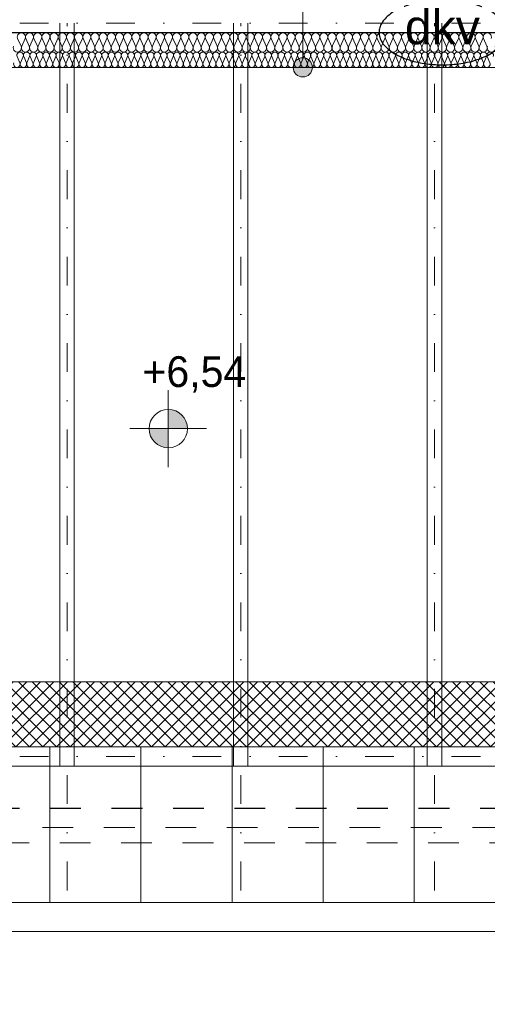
# Model space of a CAD drawing. Extents: x -440864 to -355682, y 13652 to 155872.
# Tile 135 of 179: x -425764 to -423327, y 90054 to 95184. Entities that reach past the tile are written whole.
import ezdxf
from ezdxf.lldxf.tags import DXFTag

# ---------------------------------------------------------------- set-up
doc = ezdxf.new("R2010")
doc.units = 0
doc.header["$MEASUREMENT"] = 0
doc.linetypes.add('Dot & Dashed', pattern=[450, 150, -150, 0, -150])
doc.linetypes.add('Przerywana', pattern=[320, 160, -160])
for name, color, linetype in [('#podkład', 252, 'Continuous'), ('Arch ocieplenie', 252, 'Continuous'), ('Arch opisy', 252, 'Continuous'), ('INWENT RZĘDNE', 252, 'Continuous'), ('IS_Grafika', 7, 'SOLID'), ('IS_Opisy_działek_Therm', 7, 'SOLID')]:
    doc.layers.add(name, color=color, linetype=linetype)
for name, color, linetype, lineweight in [('Arch dachowki_Nr_Pióra__81', 252, 'Continuous', 9), ('Arch ocieplenie_Nr_Pióra__44', 252, 'Continuous', 13), ('Arch opisy_Nr_Pióra__21', 252, 'Continuous', 9), ('Arch wykończenie_Nr_Pióra__3', 252, 'Continuous', 18), ('arch wypelnienia_Nr_Pióra__2', 252, 'Continuous', 13), ('INWENT DACH_Nr_Pióra__21', 252, 'Continuous', 9), ('INWENT KONST. DREWNIANA_Nr_Pióra__2', 252, 'Continuous', 13), ('INWENT KONST. DREWNIANA_Nr_Pióra__21', 252, 'Continuous', 9), ('INWENT RURY SPUSTOWE_Nr_Pióra__21', 252, 'Continuous', 9), ('INWENT RZĘDNE_Nr_Pióra__21', 252, 'Continuous', 9), ('INWENT.ŚCIANY_Nr_Pióra__1', 252, 'Continuous', 25), ('INWENT.ŚCIANY_Nr_Pióra__2', 252, 'Continuous', 13)]:
    doc.layers.add(name, color=color, linetype=linetype, lineweight=lineweight)
doc.styles.add('GENERATED_STYLE_2', font='txt')
doc.styles.get("Standard").update_dxf_attribs({"font": 'arial.ttf', "width": 0.8, "bigfont": 'BIGFONT.SHX'})
tags = doc.linetypes.add('SOLID', pattern=[10, 10, 0]).pattern_tags.tags
tags[6:7] = [DXFTag(74, 4), DXFTag(75, 0), DXFTag(340, '0'), DXFTag(46, 0.0), DXFTag(50, 0.0), DXFTag(44, 0.0), DXFTag(45, 0.0)]
tags[4:5] = [DXFTag(74, 4), DXFTag(75, 0), DXFTag(340, '0'), DXFTag(46, 0.0), DXFTag(50, 0.0), DXFTag(44, 0.0), DXFTag(45, 0.0)]

# ---------------------------------------------------------------- blocks, each defined once
blk = doc.blocks.new('Izolacja cieplna 14_225', base_point=(-429844.9, 96852.6))
at = {"layer": 'Arch ocieplenie_Nr_Pióra__44', "linetype": 'Continuous'}
for p, q in [((-425777.5, 96828.8), (-425763.3, 96796.4)), ((-425760.5, 96796.4), (-425746.3, 96828.8)), ((-425743.4, 96828.8), (-425729.3, 96796.4)), ((-425726.4, 96796.4), (-425712.3, 96828.8)), ((-425709.4, 96828.8), (-425695.3, 96796.4)), ((-425692.4, 96796.4), (-425678.2, 96828.8)), ((-425675.4, 96828.8), (-425661.2, 96796.4)), ((-425658.4, 96796.4), (-425644.2, 96828.8)), ((-425641.4, 96828.8), (-425627.2, 96796.4)), ((-425624.3, 96796.4), (-425610.2, 96828.8)), ((-425607.3, 96828.8), (-425593.2, 96796.4)), ((-425590.3, 96796.4), (-425576.2, 96828.8)), ((-425573.3, 96828.8), (-425559.2, 96796.4)), ((-425556.3, 96796.4), (-425542.1, 96828.8)), ((-425539.3, 96828.8), (-425525.1, 96796.4)), ((-425522.3, 96796.4), (-425508.1, 96828.8)), ((-425505.3, 96828.8), (-425491.1, 96796.4)), ((-425488.2, 96796.4), (-425474.1, 96828.8)), ((-425471.2, 96828.8), (-425457.1, 96796.4)), ((-425454.2, 96796.4), (-425440.1, 96828.8)), ((-425437.2, 96828.8), (-425423.1, 96796.4)), ((-425420.2, 96796.4), (-425406, 96828.8)), ((-425403.2, 96828.8), (-425389, 96796.4)), ((-425386.2, 96796.4), (-425372, 96828.8)), ((-425369.2, 96828.8), (-425355, 96796.4)), ((-425352.1, 96796.4), (-425338, 96828.8)), ((-425335.1, 96828.8), (-425321, 96796.4)), ((-425318.1, 96796.4), (-425304, 96828.8)), ((-425301.1, 96828.8), (-425287, 96796.4)), ((-425284.1, 96796.4), (-425269.9, 96828.8)), ((-425267.1, 96828.8), (-425252.9, 96796.4)), ((-425250.1, 96796.4), (-425235.9, 96828.8)), ((-425233.1, 96828.8), (-425218.9, 96796.4)), ((-425216, 96796.4), (-425201.9, 96828.8)), ((-425199, 96828.8), (-425184.9, 96796.4)), ((-425182, 96796.4), (-425167.9, 96828.8)), ((-425165, 96828.8), (-425150.8, 96796.4)), ((-425148, 96796.4), (-425133.8, 96828.8)), ((-425131, 96828.8), (-425116.8, 96796.4)), ((-425114, 96796.4), (-425099.8, 96828.8)), ((-425097, 96828.8), (-425082.8, 96796.4)), ((-425079.9, 96796.4), (-425065.8, 96828.8)), ((-425062.9, 96828.8), (-425048.8, 96796.4)), ((-425045.9, 96796.4), (-425031.8, 96828.8)), ((-425028.9, 96828.8), (-425014.7, 96796.4)), ((-425011.9, 96796.4), (-424997.7, 96828.8)), ((-424994.9, 96828.8), (-424980.7, 96796.4)), ((-424977.9, 96796.4), (-424963.7, 96828.8)), ((-424960.9, 96828.8), (-424946.7, 96796.4)), ((-424943.8, 96796.4), (-424929.7, 96828.8)), ((-424926.8, 96828.8), (-424912.7, 96796.4)), ((-424909.8, 96796.4), (-424895.7, 96828.8)), ((-424892.8, 96828.8), (-424878.6, 96796.4)), ((-424875.8, 96796.4), (-424861.6, 96828.8)), ((-424858.8, 96828.8), (-424844.6, 96796.4)), ((-424841.8, 96796.4), (-424827.6, 96828.8)), ((-424824.7, 96828.8), (-424810.6, 96796.4)), ((-424807.7, 96796.4), (-424793.6, 96828.8)), ((-424790.7, 96828.8), (-424776.6, 96796.4)), ((-424773.7, 96796.4), (-424759.6, 96828.8)), ((-424756.7, 96828.8), (-424742.5, 96796.4)), ((-424739.7, 96796.4), (-424725.5, 96828.8)), ((-424722.7, 96828.8), (-424708.5, 96796.4)), ((-424705.7, 96796.4), (-424691.5, 96828.8)), ((-424688.6, 96828.8), (-424674.5, 96796.4)), ((-424671.6, 96796.4), (-424657.5, 96828.8)), ((-424654.6, 96828.8), (-424640.5, 96796.4)), ((-424637.6, 96796.4), (-424623.5, 96828.8)), ((-424620.6, 96828.8), (-424606.4, 96796.4)), ((-424603.6, 96796.4), (-424589.4, 96828.8)), ((-424586.6, 96828.8), (-424572.4, 96796.4)), ((-424569.6, 96796.4), (-424555.4, 96828.8)), ((-424552.5, 96828.8), (-424538.4, 96796.4)), ((-424535.5, 96796.4), (-424521.4, 96828.8)), ((-424518.5, 96828.8), (-424504.4, 96796.4)), ((-424501.5, 96796.4), (-424487.4, 96828.8)), ((-424484.5, 96828.8), (-424470.3, 96796.4)), ((-424467.5, 96796.4), (-424453.3, 96828.8)), ((-424450.5, 96828.8), (-424436.3, 96796.4)), ((-424433.5, 96796.4), (-424419.3, 96828.8)), ((-424416.4, 96828.8), (-424402.3, 96796.4)), ((-424399.4, 96796.4), (-424385.3, 96828.8)), ((-424382.4, 96828.8), (-424368.3, 96796.4)), ((-424365.4, 96796.4), (-424351.2, 96828.8)), ((-424348.4, 96828.8), (-424334.2, 96796.4)), ((-424331.4, 96796.4), (-424317.2, 96828.8)), ((-424314.4, 96828.8), (-424300.2, 96796.4)), ((-424297.4, 96796.4), (-424283.2, 96828.8)), ((-424280.3, 96828.8), (-424266.2, 96796.4)), ((-424263.3, 96796.4), (-424249.2, 96828.8)), ((-424246.3, 96828.8), (-424232.2, 96796.4)), ((-424229.3, 96796.4), (-424215.1, 96828.8)), ((-424212.3, 96828.8), (-424198.1, 96796.4)), ((-424195.3, 96796.4), (-424181.1, 96828.8)), ((-424178.3, 96828.8), (-424164.1, 96796.4)), ((-424161.2, 96796.4), (-424147.1, 96828.8)), ((-424144.2, 96828.8), (-424130.1, 96796.4)), ((-424127.2, 96796.4), (-424113.1, 96828.8)), ((-424110.2, 96828.8), (-424096.1, 96796.4)), ((-424093.2, 96796.4), (-424079, 96828.8)), ((-424076.2, 96828.8), (-424062, 96796.4)), ((-424059.2, 96796.4), (-424045, 96828.8)), ((-424042.2, 96828.8), (-424028, 96796.4)), ((-424025.1, 96796.4), (-424011, 96828.8)), ((-424008.1, 96828.8), (-423994, 96796.4)), ((-423991.1, 96796.4), (-423977, 96828.8)), ((-423974.1, 96828.8), (-423960, 96796.4)), ((-423957.1, 96796.4), (-423942.9, 96828.8)), ((-423940.1, 96828.8), (-423925.9, 96796.4)), ((-423923.1, 96796.4), (-423908.9, 96828.8)), ((-423906.1, 96828.8), (-423891.9, 96796.4)), ((-423889, 96796.4), (-423874.9, 96828.8)), ((-423872, 96828.8), (-423857.9, 96796.4)), ((-423855, 96796.4), (-423840.9, 96828.8)), ((-423838, 96828.8), (-423823.9, 96796.4)), ((-423821, 96796.4), (-423806.8, 96828.8)), ((-423804, 96828.8), (-423789.8, 96796.4)), ((-423787, 96796.4), (-423772.8, 96828.8)), ((-423770, 96828.8), (-423755.8, 96796.4)), ((-423752.9, 96796.4), (-423738.8, 96828.8)), ((-423735.9, 96828.8), (-423721.8, 96796.4)), ((-423718.9, 96796.4), (-423704.8, 96828.8)), ((-423701.9, 96828.8), (-423687.8, 96796.4)), ((-423684.9, 96796.4), (-423670.7, 96828.8)), ((-423667.9, 96828.8), (-423653.7, 96796.4)), ((-423650.9, 96796.4), (-423636.7, 96828.8)), ((-423633.9, 96828.8), (-423619.7, 96796.4)), ((-423616.8, 96796.4), (-423602.7, 96828.8)), ((-423599.8, 96828.8), (-423585.7, 96796.4)), ((-423582.8, 96796.4), (-423568.7, 96828.8)), ((-423565.8, 96828.8), (-423551.6, 96796.4)), ((-423548.8, 96796.4), (-423534.6, 96828.8)), ((-423531.8, 96828.8), (-423517.6, 96796.4)), ((-423514.8, 96796.4), (-423500.6, 96828.8)), ((-423497.8, 96828.8), (-423483.6, 96796.4)), ((-423480.7, 96796.4), (-423466.6, 96828.8)), ((-423463.7, 96828.8), (-423449.6, 96796.4)), ((-423446.7, 96796.4), (-423432.6, 96828.8)), ((-423429.7, 96828.8), (-423415.5, 96796.4)), ((-423412.7, 96796.4), (-423398.5, 96828.8)), ((-423395.7, 96828.8), (-423381.5, 96796.4)), ((-423378.7, 96796.4), (-423364.5, 96828.8)), ((-423361.6, 96828.8), (-423347.5, 96796.4)), ((-423344.6, 96796.4), (-423330.5, 96828.8)), ((-423327.6, 96828.8), (-423313.5, 96796.4))]:
    blk.add_line(p, q, dxfattribs=at)
for centre, start_param, end_param in [((-425761.9, 96835.6), 4.299595, 8.266774), ((-425727.9, 96835.6), 4.299595, 8.266774), ((-425693.8, 96835.6), 4.299595, 8.266774), ((-425659.8, 96835.6), 4.299595, 8.266774), ((-425625.8, 96835.6), 4.299595, 8.266774), ((-425591.8, 96835.6), 4.299595, 8.266774), ((-425557.7, 96835.6), 4.299595, 8.266774), ((-425523.7, 96835.6), 4.299595, 8.266774), ((-425489.7, 96835.6), 4.299595, 8.266774), ((-425455.7, 96835.6), 4.299595, 8.266774), ((-425421.6, 96835.6), 4.299595, 8.266774), ((-425387.6, 96835.6), 4.299595, 8.266774), ((-425353.6, 96835.6), 4.299595, 8.266774), ((-425319.5, 96835.6), 4.299595, 8.266774), ((-425285.5, 96835.6), 4.299595, 8.266774), ((-425251.5, 96835.6), 4.299595, 8.266774), ((-425217.5, 96835.6), 4.299595, 8.266774), ((-425183.4, 96835.6), 4.299595, 8.266774), ((-425149.4, 96835.6), 4.299595, 8.266774), ((-425115.4, 96835.6), 4.299595, 8.266774), ((-425081.4, 96835.6), 4.299595, 8.266774), ((-425047.3, 96835.6), 4.299595, 8.266774), ((-425013.3, 96835.6), 4.299595, 8.266774), ((-424979.3, 96835.6), 4.299595, 8.266774), ((-424945.3, 96835.6), 4.299595, 8.266774), ((-424911.2, 96835.6), 4.299595, 8.266774), ((-424877.2, 96835.6), 4.299595, 8.266774), ((-424843.2, 96835.6), 4.299595, 8.266774), ((-424809.2, 96835.6), 4.299595, 8.266774), ((-424775.1, 96835.6), 4.299595, 8.266774), ((-424741.1, 96835.6), 4.299595, 8.266774), ((-424707.1, 96835.6), 4.299595, 8.266774), ((-424673.1, 96835.6), 4.299595, 8.266774), ((-424639, 96835.6), 4.299595, 8.266774), ((-424605, 96835.6), 4.299595, 8.266774), ((-424571, 96835.6), 4.299595, 8.266774), ((-424537, 96835.6), 4.299595, 8.266774), ((-424502.9, 96835.6), 4.299595, 8.266774), ((-424468.9, 96835.6), 4.299595, 8.266774), ((-424434.9, 96835.6), 4.299595, 8.266774), ((-424400.9, 96835.6), 4.299595, 8.266774), ((-424366.8, 96835.6), 4.299595, 8.266774), ((-424332.8, 96835.6), 4.299595, 8.266774), ((-424298.8, 96835.6), 4.299595, 8.266774), ((-424264.8, 96835.6), 4.299595, 8.266774), ((-424230.7, 96835.6), 4.299595, 8.266774), ((-424196.7, 96835.6), 4.299595, 8.266774), ((-424162.7, 96835.6), 4.299595, 8.266774), ((-424128.7, 96835.6), 4.299595, 8.266774), ((-424094.6, 96835.6), 4.299595, 8.266774), ((-424060.6, 96835.6), 4.299595, 8.266774), ((-424026.6, 96835.6), 4.299595, 8.266774), ((-423992.6, 96835.6), 4.299595, 8.266774), ((-423958.5, 96835.6), 4.299595, 8.266774), ((-423924.5, 96835.6), 4.299595, 8.266774), ((-423890.5, 96835.6), 4.299595, 8.266774), ((-423856.4, 96835.6), 4.299595, 8.266774), ((-423822.4, 96835.6), 4.299595, 8.266774), ((-423788.4, 96835.6), 4.299595, 8.266774), ((-423754.4, 96835.6), 4.299595, 8.266774), ((-423720.3, 96835.6), 4.299595, 8.266774), ((-423686.3, 96835.6), 4.299595, 8.266774), ((-423652.3, 96835.6), 4.299595, 8.266774), ((-423618.3, 96835.6), 4.299595, 8.266774), ((-423584.2, 96835.6), 4.299595, 8.266774), ((-423550.2, 96835.6), 4.299595, 8.266774), ((-423516.2, 96835.6), 4.299595, 8.266774), ((-423482.2, 96835.6), 4.299595, 8.266774), ((-423448.1, 96835.6), 4.299595, 8.266774), ((-423414.1, 96835.6), 4.299595, 8.266774), ((-423380.1, 96835.6), 4.299595, 8.266774), ((-423346.1, 96835.6), 4.299595, 8.266774), ((-423312, 96835.6), 4.299595, 8.266774), ((-425778.9, 96789.6), 1.158003, 5.125183), ((-425744.9, 96789.6), 1.158003, 5.125183), ((-425710.8, 96789.6), 1.158003, 5.125183), ((-425676.8, 96789.6), 1.158003, 5.125183), ((-425642.8, 96789.6), 1.158003, 5.125183), ((-425608.8, 96789.6), 1.158003, 5.125183), ((-425574.7, 96789.6), 1.158003, 5.125183), ((-425540.7, 96789.6), 1.158003, 5.125183), ((-425506.7, 96789.6), 1.158003, 5.125183), ((-425472.7, 96789.6), 1.158003, 5.125183), ((-425438.6, 96789.6), 1.158003, 5.125183), ((-425404.6, 96789.6), 1.158003, 5.125183), ((-425370.6, 96789.6), 1.158003, 5.125183), ((-425336.6, 96789.6), 1.158003, 5.125183), ((-425302.5, 96789.6), 1.158003, 5.125183), ((-425268.5, 96789.6), 1.158003, 5.125183), ((-425234.5, 96789.6), 1.158003, 5.125183), ((-425200.5, 96789.6), 1.158003, 5.125183), ((-425166.4, 96789.6), 1.158003, 5.125183), ((-425132.4, 96789.6), 1.158003, 5.125183), ((-425098.4, 96789.6), 1.158003, 5.125183), ((-425064.4, 96789.6), 1.158003, 5.125183), ((-425030.3, 96789.6), 1.158003, 5.125183), ((-424996.3, 96789.6), 1.158003, 5.125183), ((-424962.3, 96789.6), 1.158003, 5.125183), ((-424928.3, 96789.6), 1.158003, 5.125183), ((-424894.2, 96789.6), 1.158003, 5.125183), ((-424860.2, 96789.6), 1.158003, 5.125183), ((-424826.2, 96789.6), 1.158003, 5.125183), ((-424792.2, 96789.6), 1.158003, 5.125183), ((-424758.1, 96789.6), 1.158003, 5.125183), ((-424724.1, 96789.6), 1.158003, 5.125183), ((-424690.1, 96789.6), 1.158003, 5.125183), ((-424656, 96789.6), 1.158003, 5.125183), ((-424622, 96789.6), 1.158003, 5.125183), ((-424588, 96789.6), 1.158003, 5.125183), ((-424554, 96789.6), 1.158003, 5.125183), ((-424519.9, 96789.6), 1.158003, 5.125183), ((-424485.9, 96789.6), 1.158003, 5.125183), ((-424451.9, 96789.6), 1.158003, 5.125183), ((-424417.9, 96789.6), 1.158003, 5.125183), ((-424383.8, 96789.6), 1.158003, 5.125183), ((-424349.8, 96789.6), 1.158003, 5.125183), ((-424315.8, 96789.6), 1.158003, 5.125183), ((-424281.8, 96789.6), 1.158003, 5.125183), ((-424247.7, 96789.6), 1.158003, 5.125183), ((-424213.7, 96789.6), 1.158003, 5.125183), ((-424179.7, 96789.6), 1.158003, 5.125183), ((-424145.7, 96789.6), 1.158003, 5.125183), ((-424111.6, 96789.6), 1.158003, 5.125183), ((-424077.6, 96789.6), 1.158003, 5.125183), ((-424043.6, 96789.6), 1.158003, 5.125183), ((-424009.6, 96789.6), 1.158003, 5.125183), ((-423975.5, 96789.6), 1.158003, 5.125183), ((-423941.5, 96789.6), 1.158003, 5.125183), ((-423907.5, 96789.6), 1.158003, 5.125183), ((-423873.5, 96789.6), 1.158003, 5.125183), ((-423839.4, 96789.6), 1.158003, 5.125183), ((-423805.4, 96789.6), 1.158003, 5.125183), ((-423771.4, 96789.6), 1.158003, 5.125183), ((-423737.4, 96789.6), 1.158003, 5.125183), ((-423703.3, 96789.6), 1.158003, 5.125183), ((-423669.3, 96789.6), 1.158003, 5.125183), ((-423635.3, 96789.6), 1.158003, 5.125183), ((-423601.3, 96789.6), 1.158003, 5.125183), ((-423567.2, 96789.6), 1.158003, 5.125183), ((-423533.2, 96789.6), 1.158003, 5.125183), ((-423499.2, 96789.6), 1.158003, 5.125183), ((-423465.2, 96789.6), 1.158003, 5.125183), ((-423431.1, 96789.6), 1.158003, 5.125183), ((-423397.1, 96789.6), 1.158003, 5.125183), ((-423363.1, 96789.6), 1.158003, 5.125183), ((-423329.1, 96789.6), 1.158003, 5.125183)]:
    blk.add_ellipse(centre, major_axis=(0, 17), ratio=0.999906, start_param=start_param, end_param=end_param, dxfattribs=at)
blk = doc.blocks.new('Izolacja cieplna 14_226', base_point=(-419194.9, 96952.6))
at = {"layer": 'Arch ocieplenie_Nr_Pióra__44', "linetype": 'Continuous'}
for p, q in [((-425757.1, 96882.4), (-425774.9, 96922.8)), ((-425735.8, 96922.8), (-425753.6, 96882.4)), ((-425714.5, 96882.4), (-425732.3, 96922.8)), ((-425693.2, 96922.8), (-425711, 96882.4)), ((-425671.9, 96882.4), (-425689.7, 96922.8)), ((-425650.6, 96922.8), (-425668.4, 96882.4)), ((-425629.3, 96882.4), (-425647.1, 96922.8)), ((-425608, 96922.8), (-425625.8, 96882.4)), ((-425586.7, 96882.4), (-425604.5, 96922.8)), ((-425565.4, 96922.8), (-425583.2, 96882.4)), ((-425544.1, 96882.4), (-425561.9, 96922.8)), ((-425522.8, 96922.8), (-425540.6, 96882.4)), ((-425501.5, 96882.4), (-425519.3, 96922.8)), ((-425480.2, 96922.8), (-425498, 96882.4)), ((-425458.9, 96882.4), (-425476.7, 96922.8)), ((-425437.6, 96922.8), (-425455.4, 96882.4)), ((-425416.3, 96882.4), (-425434.1, 96922.8)), ((-425395, 96922.8), (-425412.8, 96882.4)), ((-425373.7, 96882.4), (-425391.5, 96922.8)), ((-425352.4, 96922.8), (-425370.2, 96882.4)), ((-425331.1, 96882.4), (-425348.9, 96922.8)), ((-425309.8, 96922.8), (-425327.6, 96882.4)), ((-425288.5, 96882.4), (-425306.3, 96922.8)), ((-425267.2, 96922.8), (-425285, 96882.4)), ((-425245.9, 96882.4), (-425263.7, 96922.8)), ((-425224.6, 96922.8), (-425242.4, 96882.4)), ((-425203.3, 96882.4), (-425221.1, 96922.8)), ((-425182, 96922.8), (-425199.8, 96882.4)), ((-425160.7, 96882.4), (-425178.5, 96922.8)), ((-425139.4, 96922.8), (-425157.2, 96882.4)), ((-425118.1, 96882.4), (-425135.9, 96922.8)), ((-425096.8, 96922.8), (-425114.6, 96882.4)), ((-425075.5, 96882.4), (-425093.3, 96922.8)), ((-425054.2, 96922.8), (-425072, 96882.4)), ((-425032.9, 96882.4), (-425050.7, 96922.8)), ((-425011.6, 96922.8), (-425029.4, 96882.4)), ((-424990.3, 96882.4), (-425008.1, 96922.8)), ((-424969, 96922.8), (-424986.8, 96882.4)), ((-424947.7, 96882.4), (-424965.5, 96922.8)), ((-424926.4, 96922.8), (-424944.2, 96882.4)), ((-424905.1, 96882.4), (-424922.9, 96922.8)), ((-424883.8, 96922.8), (-424901.6, 96882.4)), ((-424862.5, 96882.4), (-424880.3, 96922.8)), ((-424841.2, 96922.8), (-424859, 96882.4)), ((-424819.9, 96882.4), (-424837.7, 96922.8)), ((-424798.6, 96922.8), (-424816.4, 96882.4)), ((-424777.3, 96882.4), (-424795.1, 96922.8)), ((-424756, 96922.8), (-424773.8, 96882.4)), ((-424734.7, 96882.4), (-424752.5, 96922.8)), ((-424713.4, 96922.8), (-424731.2, 96882.4)), ((-424692.1, 96882.4), (-424709.9, 96922.8)), ((-424670.8, 96922.8), (-424688.6, 96882.4)), ((-424649.5, 96882.4), (-424667.3, 96922.8)), ((-424628.2, 96922.8), (-424646, 96882.4)), ((-424606.9, 96882.4), (-424624.7, 96922.8)), ((-424585.6, 96922.8), (-424603.4, 96882.4)), ((-424564.3, 96882.4), (-424582.1, 96922.8)), ((-424543, 96922.8), (-424560.8, 96882.4)), ((-424521.7, 96882.4), (-424539.5, 96922.8)), ((-424500.4, 96922.8), (-424518.2, 96882.4)), ((-424479.1, 96882.4), (-424496.9, 96922.8)), ((-424457.8, 96922.8), (-424475.6, 96882.4)), ((-424436.5, 96882.4), (-424454.3, 96922.8)), ((-424415.2, 96922.8), (-424433, 96882.4)), ((-424393.9, 96882.4), (-424411.7, 96922.8)), ((-424372.6, 96922.8), (-424390.4, 96882.4)), ((-424351.3, 96882.4), (-424369.1, 96922.8)), ((-424330, 96922.8), (-424347.8, 96882.4)), ((-424308.7, 96882.4), (-424326.5, 96922.8)), ((-424287.4, 96922.8), (-424305.2, 96882.4)), ((-424266.1, 96882.4), (-424283.9, 96922.8)), ((-424244.8, 96922.8), (-424262.6, 96882.4)), ((-424223.5, 96882.4), (-424241.3, 96922.8)), ((-424202.2, 96922.8), (-424220, 96882.4)), ((-424180.9, 96882.4), (-424198.7, 96922.8)), ((-424159.6, 96922.8), (-424177.4, 96882.4)), ((-424138.3, 96882.4), (-424156.1, 96922.8)), ((-424117, 96922.8), (-424134.8, 96882.4)), ((-424095.7, 96882.4), (-424113.5, 96922.8)), ((-424074.4, 96922.8), (-424092.2, 96882.4)), ((-424053.1, 96882.4), (-424070.9, 96922.8)), ((-424031.8, 96922.8), (-424049.6, 96882.4)), ((-424010.5, 96882.4), (-424028.3, 96922.8)), ((-423989.2, 96922.8), (-424007, 96882.4)), ((-423967.9, 96882.4), (-423985.7, 96922.8)), ((-423946.6, 96922.8), (-423964.4, 96882.4)), ((-423925.3, 96882.4), (-423943.1, 96922.8)), ((-423904, 96922.8), (-423921.8, 96882.4)), ((-423882.7, 96882.4), (-423900.5, 96922.8)), ((-423861.4, 96922.8), (-423879.2, 96882.4)), ((-423840.1, 96882.4), (-423857.9, 96922.8)), ((-423818.8, 96922.8), (-423836.6, 96882.4)), ((-423797.5, 96882.4), (-423815.3, 96922.8)), ((-423776.2, 96922.8), (-423794, 96882.4)), ((-423754.9, 96882.4), (-423772.7, 96922.8)), ((-423733.6, 96922.8), (-423751.4, 96882.4)), ((-423712.3, 96882.4), (-423730.1, 96922.8)), ((-423691, 96922.8), (-423708.8, 96882.4)), ((-423669.7, 96882.4), (-423687.5, 96922.8)), ((-423648.4, 96922.8), (-423666.2, 96882.4)), ((-423627.1, 96882.4), (-423644.9, 96922.8)), ((-423605.8, 96922.8), (-423623.6, 96882.4)), ((-423584.5, 96882.4), (-423602.3, 96922.8)), ((-423563.2, 96922.8), (-423581, 96882.4)), ((-423541.9, 96882.4), (-423559.7, 96922.8)), ((-423520.6, 96922.8), (-423538.4, 96882.4)), ((-423499.3, 96882.4), (-423517.1, 96922.8)), ((-423478, 96922.8), (-423495.8, 96882.4)), ((-423456.7, 96882.4), (-423474.5, 96922.8)), ((-423435.4, 96922.8), (-423453.2, 96882.4)), ((-423414.1, 96882.4), (-423431.9, 96922.8)), ((-423392.8, 96922.8), (-423410.6, 96882.4)), ((-423371.5, 96882.4), (-423389.3, 96922.8)), ((-423350.2, 96922.8), (-423368, 96882.4)), ((-423328.9, 96882.4), (-423346.7, 96922.8))]:
    blk.add_line(p, q, dxfattribs=at)
for centre, start_param, end_param in [((-425755.3, 96931.3), 2.7288, 6.695979), ((-425712.7, 96931.3), 2.7288, 6.695979), ((-425670.1, 96931.3), 2.7288, 6.695979), ((-425627.5, 96931.3), 2.7288, 6.695979), ((-425584.9, 96931.3), 2.7288, 6.695979), ((-425542.3, 96931.3), 2.7288, 6.695979), ((-425499.7, 96931.3), 2.7288, 6.695979), ((-425457.1, 96931.3), 2.7288, 6.695979), ((-425414.5, 96931.3), 2.7288, 6.695979), ((-425371.9, 96931.3), 2.7288, 6.695979), ((-425329.3, 96931.3), 2.7288, 6.695979), ((-425286.7, 96931.3), 2.7288, 6.695979), ((-425244.1, 96931.3), 2.7288, 6.695979), ((-425201.5, 96931.3), 2.7288, 6.695979), ((-425158.9, 96931.3), 2.7288, 6.695979), ((-425116.3, 96931.3), 2.7288, 6.695979), ((-425073.7, 96931.3), 2.7288, 6.695979), ((-425031.1, 96931.3), 2.7288, 6.695979), ((-424988.5, 96931.3), 2.7288, 6.695979), ((-424945.9, 96931.3), 2.7288, 6.695979), ((-424903.3, 96931.3), 2.7288, 6.695979), ((-424860.7, 96931.3), 2.7288, 6.695979), ((-424818.1, 96931.3), 2.7288, 6.695979), ((-424775.5, 96931.3), 2.7288, 6.695979), ((-424732.9, 96931.3), 2.7288, 6.695979), ((-424690.3, 96931.3), 2.7288, 6.695979), ((-424647.7, 96931.3), 2.7288, 6.695979), ((-424605.1, 96931.3), 2.7288, 6.695979), ((-424562.5, 96931.3), 2.7288, 6.695979), ((-424519.9, 96931.3), 2.7288, 6.695979), ((-424477.3, 96931.3), 2.7288, 6.695979), ((-424434.7, 96931.3), 2.7288, 6.695979), ((-424392.1, 96931.3), 2.7288, 6.695979), ((-424349.5, 96931.3), 2.7288, 6.695979), ((-424306.9, 96931.3), 2.7288, 6.695979), ((-424264.3, 96931.3), 2.7288, 6.695979), ((-424221.7, 96931.3), 2.7288, 6.695979), ((-424179.1, 96931.3), 2.7288, 6.695979), ((-424136.5, 96931.3), 2.7288, 6.695979), ((-424093.9, 96931.3), 2.7288, 6.695979), ((-424051.3, 96931.3), 2.7288, 6.695979), ((-424008.7, 96931.3), 2.7288, 6.695979), ((-423966.1, 96931.3), 2.7288, 6.695979), ((-423923.5, 96931.3), 2.7288, 6.695979), ((-423880.9, 96931.3), 2.7288, 6.695979), ((-423838.3, 96931.3), 2.7288, 6.695979), ((-423795.7, 96931.3), 2.7288, 6.695979), ((-423753.1, 96931.3), 2.7288, 6.695979), ((-423710.5, 96931.3), 2.7288, 6.695979), ((-423667.9, 96931.3), 2.7288, 6.695979), ((-423625.3, 96931.3), 2.7288, 6.695979), ((-423582.7, 96931.3), 2.7288, 6.695979), ((-423540.1, 96931.3), 2.7288, 6.695979), ((-423497.5, 96931.3), 2.7288, 6.695979), ((-423454.9, 96931.3), 2.7288, 6.695979), ((-423412.3, 96931.3), 2.7288, 6.695979), ((-423369.7, 96931.3), 2.7288, 6.695979), ((-423327.1, 96931.3), 2.7288, 6.695979), ((-425776.6, 96873.9), 5.870392, 9.837571), ((-425734, 96873.9), 5.870392, 9.837571), ((-425691.4, 96873.9), 5.870392, 9.837571), ((-425648.8, 96873.9), 5.870392, 9.837571), ((-425606.2, 96873.9), 5.870392, 9.837571), ((-425563.6, 96873.9), 5.870392, 9.837571), ((-425521, 96873.9), 5.870392, 9.837571), ((-425478.4, 96873.9), 5.870392, 9.837571), ((-425435.8, 96873.9), 5.870392, 9.837571), ((-425393.2, 96873.9), 5.870392, 9.837571), ((-425350.6, 96873.9), 5.870392, 9.837571), ((-425308, 96873.9), 5.870392, 9.837571), ((-425265.4, 96873.9), 5.870392, 9.837571), ((-425222.8, 96873.9), 5.870392, 9.837571), ((-425180.2, 96873.9), 5.870392, 9.837571), ((-425137.6, 96873.9), 5.870392, 9.837571), ((-425095, 96873.9), 5.870392, 9.837571), ((-425052.4, 96873.9), 5.870392, 9.837571), ((-425009.8, 96873.9), 5.870392, 9.837571), ((-424967.2, 96873.9), 5.870392, 9.837571), ((-424924.6, 96873.9), 5.870392, 9.837571), ((-424882, 96873.9), 5.870392, 9.837571), ((-424839.4, 96873.9), 5.870392, 9.837571), ((-424796.8, 96873.9), 5.870392, 9.837571), ((-424754.2, 96873.9), 5.870392, 9.837571), ((-424711.6, 96873.9), 5.870392, 9.837571), ((-424669, 96873.9), 5.870392, 9.837571), ((-424626.4, 96873.9), 5.870392, 9.837571), ((-424583.8, 96873.9), 5.870392, 9.837571), ((-424541.2, 96873.9), 5.870392, 9.837571), ((-424498.6, 96873.9), 5.870392, 9.837571), ((-424456, 96873.9), 5.870392, 9.837571), ((-424413.4, 96873.9), 5.870392, 9.837571), ((-424370.8, 96873.9), 5.870392, 9.837571), ((-424328.2, 96873.9), 5.870392, 9.837571), ((-424285.6, 96873.9), 5.870392, 9.837571), ((-424243, 96873.9), 5.870392, 9.837571), ((-424200.4, 96873.9), 5.870392, 9.837571), ((-424157.8, 96873.9), 5.870392, 9.837571), ((-424115.2, 96873.9), 5.870392, 9.837571), ((-424072.6, 96873.9), 5.870392, 9.837571), ((-424030, 96873.9), 5.870392, 9.837571), ((-423987.4, 96873.9), 5.870392, 9.837571), ((-423944.8, 96873.9), 5.870392, 9.837571), ((-423902.2, 96873.9), 5.870392, 9.837571), ((-423859.6, 96873.9), 5.870392, 9.837571), ((-423817, 96873.9), 5.870392, 9.837571), ((-423774.4, 96873.9), 5.870392, 9.837571), ((-423731.8, 96873.9), 5.870392, 9.837571), ((-423689.2, 96873.9), 5.870392, 9.837571), ((-423646.6, 96873.9), 5.870392, 9.837571), ((-423604, 96873.9), 5.870392, 9.837571), ((-423561.4, 96873.9), 5.870392, 9.837571), ((-423518.8, 96873.9), 5.870392, 9.837571), ((-423476.2, 96873.9), 5.870392, 9.837571), ((-423433.6, 96873.9), 5.870392, 9.837571), ((-423391, 96873.9), 5.870392, 9.837571), ((-423348.4, 96873.9), 5.870392, 9.837571), ((-423305.8, 96873.9), 5.870392, 9.837571)]:
    blk.add_ellipse(centre, major_axis=(-21.3, 0), ratio=0.998489, start_param=start_param, end_param=end_param, dxfattribs=at)
blk = doc.blocks.new('Koty wysokościowe_39', base_point=(-424989.7, 94891))
at = {"layer": 'INWENT RZĘDNE_Nr_Pióra__21', "linetype": 'Continuous'}
for points in [[(-424989.7, 94891), (-424889.7, 94891), (-424897.3, 94929.2), (-424919, 94961.7), (-424951.4, 94983.4), (-424989.7, 94991)], [(-424989.7, 94891), (-425089.7, 94891), (-425082.1, 94852.7), (-425060.4, 94820.3), (-425027.9, 94798.6), (-424989.7, 94791)]]:
    blk.add_hatch(color=256, dxfattribs=at).paths.add_polyline_path(points, flags=0)
for p, q in [((-424989.7, 94691), (-424989.7, 95091)), ((-425189.7, 94891), (-424789.7, 94891))]:
    blk.add_line(p, q, dxfattribs=at)
blk.add_circle((-424989.7, 94891), 100, dxfattribs=at)
at = {"layer": 'INWENT RZĘDNE_Nr_Pióra__21', "insert": (-425124.6, 95078.2), "char_height": 160, "attachment_point": 7, "style": 'GENERATED_STYLE_2'}
blk.add_mtext('{+6,54}', dxfattribs=at)
blk = doc.blocks.new('Linia_161', base_point=(-424288.8, 96772.6))
at = {"layer": 'Arch opisy_Nr_Pióra__21', "linetype": 'Continuous'}
for points in [[(-424238.8, 97222.6), (-424242.6, 97241.7), (-424253.4, 97258), (-424269.6, 97268.8), (-424288.8, 97272.6), (-424307.9, 97268.8), (-424324.1, 97258), (-424335, 97241.7), (-424338.8, 97222.6), (-424335, 97203.5), (-424324.1, 97187.3), (-424307.9, 97176.4), (-424288.8, 97172.6), (-424269.6, 97176.4), (-424253.4, 97187.3), (-424242.6, 97203.5)], [(-424238.8, 96772.6), (-424242.6, 96791.7), (-424253.4, 96808), (-424269.6, 96818.8), (-424288.8, 96822.6), (-424307.9, 96818.8), (-424324.1, 96808), (-424335, 96791.7), (-424338.8, 96772.6), (-424335, 96753.5), (-424324.1, 96737.3), (-424307.9, 96726.4), (-424288.8, 96722.6), (-424269.6, 96726.4), (-424253.4, 96737.3), (-424242.6, 96753.5)]]:
    blk.add_hatch(color=256, dxfattribs=at).paths.add_polyline_path(points, flags=0)
blk.add_line((-424288.8, 96822.6), (-424288.8, 97172.6), dxfattribs=at)
for centre in [(-424288.8, 97222.6), (-424288.8, 96772.6)]:
    blk.add_circle(centre, 50, dxfattribs=at)
blk = doc.blocks.new('poddasze')
at = {"layer": 'arch wypelnienia_Nr_Pióra__2', "linetype": 'Continuous'}
h = blk.add_hatch(dxfattribs=at)
h.set_pattern_fill('Grid_5x5_Diagonal', color=252, style=0, pattern_type=2)
h.set_pattern_definition([(45, (0, -15837.553), (-35.355339, 35.355339), []), (135, (0, -15837.553), (35.355339, 35.355339), [])])
h.paths.add_polyline_path([(-415254.9, 77395.1), (-429794.9, 77395.1), (-429794.9, 77735.1), (-415254.9, 77735.1)], flags=0)
at = {"layer": 'Arch dachowki_Nr_Pióra__81', "color": 252, "linetype": 'Continuous'}
for p, q in [((-425607.4, 76584), (-425607.4, 77395.1)), ((-425132.4, 76584), (-425132.4, 77395.1)), ((-424657.4, 76584), (-424657.4, 77395.1)), ((-424182.4, 76584), (-424182.4, 77395.1)), ((-423707.4, 76584), (-423707.4, 77395.1))]:
    blk.add_line(p, q, dxfattribs=at)
at = {"layer": 'Arch wykończenie_Nr_Pióra__3', "color": 252, "linetype": 'Continuous'}
for p, q in [((-419244.9, 80935.1), (-429794.9, 80935.1)), ((-415254.9, 77735.1), (-429794.9, 77735.1))]:
    blk.add_line(p, q, dxfattribs=at)
at = {"layer": 'Arch wykończenie_Nr_Pióra__3', "color": 252, "linetype": 'Przerywana'}
blk.add_line((-414514.9, 76895.1), (-430484.9, 76895.1), dxfattribs=at)
at = {"layer": 'INWENT DACH_Nr_Pióra__21', "color": 252, "linetype": 'Continuous'}
blk.add_line((-414324.9, 76584), (-430714.9, 76584), dxfattribs=at)
at = {"layer": 'INWENT KONST. DREWNIANA_Nr_Pióra__2', "color": 252, "linetype": 'Continuous'}
for p, q in [((-425554.9, 77295.1), (-425554.9, 81165.1)), ((-425479.9, 77295.1), (-425479.9, 81165.1)), ((-424649.9, 77295.1), (-424649.9, 81165.1)), ((-424574.9, 77295.1), (-424574.9, 81165.1)), ((-423639.9, 77295.1), (-423639.9, 81165.1)), ((-423564.9, 77295.1), (-423564.9, 81165.1))]:
    blk.add_line(p, q, dxfattribs=at)
at = {"layer": 'INWENT KONST. DREWNIANA_Nr_Pióra__21', "color": 252, "linetype": 'Dot & Dashed'}
for p, q in [((-430714.9, 81165.1), (-414324.9, 81165.1)), ((-425517.4, 76648.1), (-425517.4, 81165.1)), ((-424612.4, 76648.1), (-424612.4, 81165.1)), ((-423602.4, 76648.1), (-423602.4, 81165.1)), ((-430714.9, 77345.1), (-414324.9, 77345.1))]:
    blk.add_line(p, q, dxfattribs=at)
at = {"layer": 'INWENT KONST. DREWNIANA_Nr_Pióra__21', "color": 252, "linetype": 'Continuous'}
for p, q in [((-430714.9, 77395.1), (-414324.9, 77395.1)), ((-430714.9, 77295.1), (-414324.9, 77295.1))]:
    blk.add_line(p, q, dxfattribs=at)
at = {"layer": 'INWENT RURY SPUSTOWE_Nr_Pióra__21', "color": 252, "linetype": 'Continuous'}
blk.add_line((-414324.9, 76434), (-430714.9, 76434), dxfattribs=at)
at = {"layer": 'INWENT.ŚCIANY_Nr_Pióra__1', "color": 252, "linetype": 'Continuous'}
blk.add_line((-419194.9, 81115.1), (-429844.9, 81115.1), dxfattribs=at)
at = {"layer": 'INWENT.ŚCIANY_Nr_Pióra__1', "color": 252, "linetype": 'Przerywana'}
blk.add_line((-415204.9, 77075.1), (-429844.9, 77075.1), dxfattribs=at)
at = {"layer": 'INWENT.ŚCIANY_Nr_Pióra__2', "color": 252, "linetype": 'Przerywana'}
blk.add_line((-430444.9, 76975.1), (-414594.9, 76975.1), dxfattribs=at)
at = {"layer": 'Arch ocieplenie', "color": 252, "linetype": 'Continuous', "lineweight": 13}
for name, p in [('Izolacja cieplna 14_226', (-419194.9, 81115.1)), ('Izolacja cieplna 14_225', (-429844.9, 81015.1))]:
    blk.add_blockref(name, p, dxfattribs=at)
at = {"layer": 'Arch opisy', "color": 252, "linetype": 'Continuous'}
blk.add_blockref('Linia_161', (-424288.8, 80935.1), dxfattribs=at)
at = {"layer": 'INWENT RZĘDNE', "color": 252}
blk.add_blockref('Koty wysokościowe_39', (-424989.7, 79053.4), dxfattribs=at)

msp = doc.modelspace()

# ---------------------------------------------------------------- block references
at = {"layer": '#podkład', "color": 3, "lineweight": 50}
msp.add_blockref('poddasze', (0, 14000), dxfattribs=at)

# ---------------------------------------------------------------- next in the draw order: linework, layer by layer
at = {"layer": 'IS_Grafika', "color": 7}
for points, knots in [([(-423559.9, 95286.3), (-423576.2, 95286.3), (-423608.2, 95285.2), (-423654.8, 95279.9), (-423698.8, 95271.4), (-423739.5, 95260), (-423776.4, 95245.9), (-423809.2, 95229.3), (-423837.3, 95210.6), (-423860.2, 95189.9), (-423877.4, 95167.3), (-423888.4, 95142.9), (-423890.9, 95125.8), (-423890.9, 95117.3)], [0, 0, 0, 0, 4.894746, 9.593459, 14.070318, 18.299405, 22.256676, 25.922722, 29.286934, 32.354005, 35.15393, 37.755543, 40.278576, 40.278576, 40.278576, 40.278576]), ([(-423228.9, 95117.3), (-423228.9, 95125.8), (-423231.4, 95142.9), (-423242.4, 95167.3), (-423259.6, 95189.9), (-423282.5, 95210.6), (-423310.6, 95229.3), (-423343.4, 95245.9), (-423380.3, 95260), (-423421, 95271.4), (-423464.9, 95279.9), (-423511.6, 95285.2), (-423543.6, 95286.3), (-423559.9, 95286.3)], [0, 0, 0, 0, 2.523033, 5.124646, 7.924571, 10.991642, 14.355854, 18.0219, 21.979171, 26.208258, 30.685117, 35.38383, 40.278576, 40.278576, 40.278576, 40.278576]), ([(-423890.9, 95117.3), (-423890.9, 95108.9), (-423888.4, 95091.8), (-423877.4, 95067.4), (-423860.2, 95044.8), (-423837.3, 95024.1), (-423809.2, 95005.3), (-423776.4, 94988.8), (-423739.5, 94974.7), (-423698.8, 94963.3), (-423654.8, 94954.8), (-423608.2, 94949.5), (-423576.2, 94948.3), (-423559.9, 94948.3)], [0, 0, 0, 0, 2.523033, 5.124646, 7.924571, 10.991642, 14.355854, 18.0219, 21.979171, 26.208258, 30.685117, 35.38383, 40.278576, 40.278576, 40.278576, 40.278576]), ([(-423559.9, 94948.3), (-423543.6, 94948.3), (-423511.6, 94949.5), (-423464.9, 94954.8), (-423421, 94963.3), (-423380.3, 94974.7), (-423343.4, 94988.8), (-423310.6, 95005.3), (-423282.5, 95024.1), (-423259.6, 95044.8), (-423242.4, 95067.4), (-423231.4, 95091.8), (-423228.9, 95108.9), (-423228.9, 95117.3)], [0, 0, 0, 0, 4.894746, 9.593459, 14.070318, 18.299405, 22.256676, 25.922722, 29.286934, 32.354005, 35.15393, 37.755543, 40.278576, 40.278576, 40.278576, 40.278576])]:
    msp.add_open_spline(points, degree=3, knots=knots, dxfattribs=at)

# ---------------------------------------------------------------- next in the draw order: texts
at = {"layer": 'IS_Grafika', "color": 7, "lineweight": 40}
msp.add_text('dkv', height=180, dxfattribs=at).set_placement((-423756.9, 95055.7))
at = {"layer": 'IS_Opisy_działek_Therm', "color": 3, "lineweight": 50, "ltscale": 10, "char_height": 180}
for insert, attachment_point in [((-424555.5, 90258.5), 7), ((-424625.5, 90215.3), 1), ((-424615.5, 90183.5), 7), ((-424615.5, 90183.5), 7)]:
    msp.add_mtext('\\fArial|b0|i0;', dxfattribs=dict(at, insert=insert, attachment_point=attachment_point))
at = {"layer": 'IS_Opisy_działek_Therm', "color": 3, "lineweight": 50, "ltscale": 10, "char_height": 180, "rotation": 90}
for insert, attachment_point in [((-424083.7, 90054.4), 9), ((-424026.1, 90054.4), 3)]:
    msp.add_mtext('\\fArial|b0|i0;', dxfattribs=dict(at, insert=insert, attachment_point=attachment_point))

doc.saveas('drawing.dxf')
